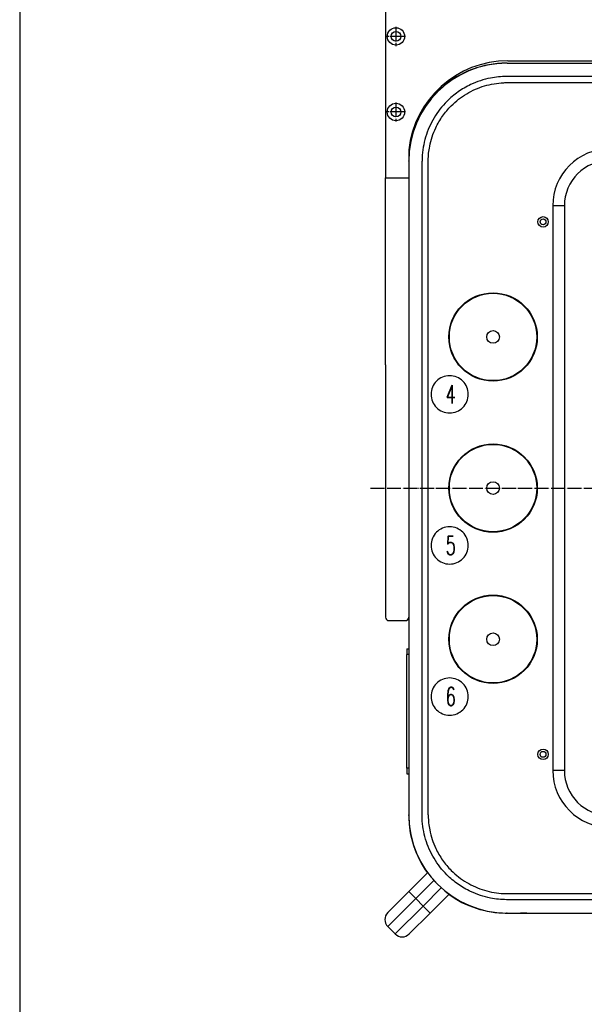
# Model space of a CAD drawing. Extents: x -1763 to 4575, y -3429 to 1051.
# Tile 187 of 193: x 3200 to 3685, y -544 to 303. Entities that reach past the tile are written whole.
import ezdxf

# ---------------------------------------------------------------- set-up
doc = ezdxf.new("R2010")
doc.units = 0
doc.linetypes.add('DASHED', pattern=[15, 7, -8])
doc.linetypes.add('DOT_CENTER', pattern=[14, 12, -1, 0, -1])
doc.layers.get('0').update_dxf_attribs({"linetype": 'CONTINUOUS'})
doc.layers.add('1', color=7, linetype='CONTINUOUS')
doc.layers.add('KONTUR', color=7, linetype='CONTINUOUS')
doc.styles.add('CONVERTER_2', font='txt.shx', dxfattribs={"width": 0.63})

# ---------------------------------------------------------------- blocks, each defined once
blk = doc.blocks.new('TEXT__453', base_point=(-2000, -2800))
at = {"layer": '1', "color": 7, "linetype": 'CONTINUOUS'}
blk.add_line((3200, 600), (3200, -2170), dxfattribs=at)
blk = doc.blocks.new('MANIPULATOR_TOPVIEW__658', base_point=(1892.21, 3670.62))
at = {"layer": '1', "color": 7, "linetype": 'CONTINUOUS'}
for p, q in [((3514.5, 419.5), (3514.5, 167)), ((4285.5, 403.5), (4201.45, 403.5)), ((3619.77, 267.5), (3725.27, 267.5)), ((4074.73, 267.5), (4180.23, 267.5)), ((4265.5, -214), (4265.5, 190.85)), ((3514.5, 167), (3534.5, 167)), ((4265.5, 167), (4285.5, 167)), ((3517.5, -214), (3531.5, -214)), ((4265.5, -214), (4282.5, -214))]:
    blk.add_line(p, q, dxfattribs=at)
at = {"layer": '1', "color": 1, "linetype": 'DOT_CENTER'}
for p, q in [((3523.5, 361.75), (3523.5, 345.25)), ((4276.5, 345.25), (4276.5, 361.75)), ((3531.75, 353.5), (3515.25, 353.5)), ((4284.75, 353.5), (4268.25, 353.5)), ((3523.5, 296.75), (3523.5, 280.25)), ((4276.5, 280.25), (4276.5, 296.75)), ((3531.75, 288.5), (3515.25, 288.5)), ((4284.75, 288.5), (4268.25, 288.5)), ((3523.5, 231.75), (3523.5, 215.25)), ((4276.5, 215.25), (4276.5, 231.75)), ((3531.75, 223.5), (3515.25, 223.5)), ((4284.75, 223.5), (4268.25, 223.5))]:
    blk.add_line(p, q, dxfattribs=at)
at = {"layer": '1', "color": 7, "linetype": 'CONTINUOUS'}
for centre, radius in [((3523.5, 353.5), 7.5), ((3523.5, 353.5), 4.2), ((4276.5, 353.5), 7.5), ((4276.5, 353.5), 4.2), ((3523.5, 288.5), 7.5), ((3523.5, 288.5), 4.2), ((4276.5, 288.5), 7.5), ((4276.5, 288.5), 4.2), ((3523.5, 223.5), 7.5), ((4276.5, 223.5), 7.5), ((3523.5, 223.5), 4.2), ((4276.5, 223.5), 4.2)]:
    blk.add_circle(centre, radius, dxfattribs=at)
for centre, radius, start, end in [((4282.5, 420.5), 3, 0, 90), ((3619.77, 181.75), 85.75, 90, 173.9096), ((4180.23, 181.75), 85.75, 6.0904, 90), ((3517.5, -211), 3, 180, -90), ((3531.5, -211), 3, -90, 0), ((4282.5, -211), 3, -90, 0)]:
    blk.add_arc(centre, radius, start, end, dxfattribs=at)
at = {"layer": 'KONTUR', "color": 7, "linetype": 'CONTINUOUS'}
for p, q in [((3518.5, 423.5), (3861.89, 423.5)), ((4282.5, 423.5), (3941.75, 423.5)), ((4285.5, -9.33), (4285.5, 420.5)), ((3861.42, 403.5), (3514.5, 403.5)), ((4201.45, 403.5), (3946.86, 403.5)), ((3534.5, 190.85), (3534.5, 135.75)), ((3514.5, 6.1), (3514.5, 167)), ((3534.5, 135.75), (3534.5, -211)), ((3514.5, 6.1), (3514.5, -211)), ((4285.5, -211), (4285.5, -9.33))]:
    blk.add_line(p, q, dxfattribs=at)
blk.add_arc((3518.5, 419.5), 4, 90, 180, dxfattribs=at)
blk = doc.blocks.new('TH_TV__659', base_point=(4286.02, 294))
at = {"color": 3, "linetype": 'DASHED'}
for p, q in [((3619, 265.5), (3717, 265.5)), ((3534.5, 181), (3534.5, -381)), ((3619, -465.5), (3723, -465.5)), ((3619, -465.5), (3630.5, -465.5)), ((3636, -465.5), (3654.25, -465.5)), ((3654.25, -465.5), (3654.75, -465.5)), ((3654.25, -465.5), (3654.75, -465.5)), ((3654.75, -465.5), (3656.25, -465.5)), ((3654.75, -465.5), (3656.25, -465.5)), ((3656.25, -465.5), (3659, -465.5)), ((3656.25, -465.5), (3659, -465.5)), ((3659, -465.5), (3723.01, -465.5)), ((3659, -465.5), (3723.01, -465.5))]:
    blk.add_line(p, q, dxfattribs=at)
at = {"color": 3, "linetype": 'CONTINUOUS'}
for p, q in [((3619, 265.5), (3717, 265.5)), ((3718.62, 254.02), (3618.93, 254.02)), ((3619.09, 248.77), (3717.57, 248.77)), ((3556.98, 238.7), (3557.13, 238.55)), ((3561.37, 242.8), (3561.22, 242.94)), ((3563.6, 244.8), (3563.45, 244.95)), ((3554.97, 236.46), (3555.12, 236.31)), ((3534.5, 181.14), (3534.5, 181.5)), ((3534.5, 181), (3534.5, -381)), ((3545.98, -381.07), (3545.98, 181.07)), ((3551.23, -380.91), (3551.23, 180.91)), ((3658.32, 142.8), (3658.32, -342.8)), ((3668.32, 142.8), (3658.32, 142.8)), ((3668.32, 142.8), (3668.32, -342.8)), ((3533, -238.25), (3534.5, -238.25)), ((3533, -238.25), (3533, -243)), ((3534.5, -243), (3533, -243)), ((3533, -341), (3533, -243)), ((3533, -341), (3533, -345.75)), ((3534.5, -341), (3533, -341)), ((3533, -345.75), (3534.5, -345.75)), ((3668.32, -342.8), (3658.32, -342.8)), ((3534.5, -381.5), (3534.5, -381.14)), ((3534.5, -447.11), (3550.76, -430.85)), ((3550.76, -430.85), (3550.79, -430.88)), ((3540.51, -453.12), (3556.15, -437.48)), ((3516.47, -465.15), (3534.5, -447.11)), ((3540.51, -453.12), (3534.5, -447.11)), ((3546.88, -459.49), (3562.52, -443.85)), ((3619.09, -448.77), (3717.57, -448.77)), ((3540.51, -453.12), (3516.47, -477.17)), ((3540.51, -453.12), (3546.88, -459.49)), ((3552.89, -465.5), (3569.15, -449.24)), ((3569.12, -449.21), (3569.15, -449.24)), ((3718.62, -454.02), (3618.93, -454.02)), ((3546.88, -459.49), (3522.83, -483.53)), ((3552.89, -465.5), (3534.85, -483.53)), ((3552.89, -465.5), (3546.88, -459.49)), ((3619, -465.5), (3618.5, -465.5)), ((3619, -465.5), (3630.5, -465.5)), ((3619, -465.5), (3723, -465.5)), ((3636, -465.5), (3630.5, -465.5)), ((3636, -465.5), (3654.25, -465.5)), ((3654.25, -465.5), (3654.75, -465.5)), ((3654.75, -465.5), (3656.25, -465.5)), ((3656.25, -465.5), (3659, -465.5)), ((3659, -465.5), (3723.01, -465.5)), ((3516.47, -477.17), (3522.83, -483.53))]:
    blk.add_line(p, q, dxfattribs=at)
for centre, radius in [((3650, 129), 4.5), ((3650, 129), 2.5), ((3607, 30), 38), ((3607, 30), 37.57), ((3607, 30), 5.45), ((3607, -100), 38), ((3607, -100), 37.57), ((3607, -100), 5.45), ((3607, -230), 38), ((3607, -230), 37.57), ((3607, -230), 5.45), ((3650, -329), 4.5), ((3650, -329), 2.5)]:
    blk.add_circle(centre, radius, dxfattribs=at)
at = {"color": 3, "linetype": 'DASHED'}
for centre, start, end in [((3619, 181), 90, -180), ((3619, -381), 180, -90)]:
    blk.add_arc(centre, 84.5, start, end, dxfattribs=at)
at = {"color": 3, "linetype": 'CONTINUOUS'}
for centre, radius, start, end in [((3619, 181), 84.5, 90, -180), ((3618.5, 181.5), 84, 90, 130.94321), ((3618.5, 181.5), 84, 137.08589, 139.1353), ((3618.5, 181.5), 84, 132.99247, 137.08589), ((3618.5, 181.5), 84, 130.94321, 132.99247), ((3618.5, 181.5), 84, 139.1353, -180), ((3707.32, 142.8), 49, 90, 180), ((3707.32, 142.8), 39, 90, 180), ((3707.32, -342.8), 49, 180, -90), ((3707.32, -342.8), 39, 180, -90), ((3619, -381), 84.5, 180, -90), ((3618.5, -381.5), 84, -180, -143.90299), ((3618.5, -381.5), 84, -126.09701, -90), ((3522.48, -471.16), 8.5, 135, -135), ((3619, -381), 84.5, -91.09297, -90), ((3528.84, -477.52), 8.5, -135, -45)]:
    blk.add_arc(centre, radius, start, end, dxfattribs=at)
for points, knots in [([(3618.93, 254.02), (3618.8, 254.02), (3618.67, 254.02), (3613.95, 253.99), (3609.36, 253.54), (3598.93, 251.48), (3593.19, 249.59), (3583.96, 245.23), (3580.34, 243.12), (3573.51, 238.31), (3570.3, 235.61), (3567.35, 232.65), (3563.09, 228.39), (3559.37, 223.62), (3553.19, 213.27), (3550.76, 207.74), (3547.31, 196.19), (3546.31, 190.22), (3546.01, 183.29), (3545.99, 182.37), (3545.98, 181.33), (3545.98, 181.2), (3545.98, 181.07)], [0, 0, 0, 0, 0.39209, 0.39209, 14.472717, 14.472717, 32.906377, 32.906377, 45.694838, 45.694838, 58.483305, 58.483305, 58.483305, 76.916048, 76.916048, 95.348773, 95.348773, 113.781519, 113.781519, 116.587061, 116.587061, 116.979036, 116.979036, 116.979036, 116.979036]), ([(3551.23, 180.91), (3551.23, 181.28), (3551.24, 181.65), (3551.31, 186.04), (3551.73, 190.05), (3553.59, 199.51), (3555.35, 204.85), (3559.41, 213.43), (3561.38, 216.8), (3565.85, 223.16), (3568.36, 226.14), (3571.11, 228.89), (3575.07, 232.85), (3579.51, 236.31), (3589.14, 242.05), (3594.29, 244.32), (3605.03, 247.53), (3610.58, 248.46), (3616.78, 248.73), (3617.38, 248.75), (3618.35, 248.76), (3618.72, 248.77), (3619.09, 248.77)], [0, 0, 0, 0, 1.045657, 1.045657, 12.425175, 12.425175, 28.250636, 28.250636, 39.229588, 39.229588, 50.208524, 50.208524, 50.208524, 66.033092, 66.033092, 81.857709, 81.857709, 97.682469, 97.682469, 99.382292, 99.382292, 100.427425, 100.427425, 100.427425, 100.427425]), ([(3618.93, -454.02), (3618.8, -454.02), (3618.67, -454.02), (3613.95, -453.99), (3609.36, -453.54), (3598.93, -451.48), (3593.19, -449.59), (3583.96, -445.23), (3580.34, -443.12), (3573.51, -438.31), (3570.3, -435.61), (3567.35, -432.65), (3563.09, -428.39), (3559.37, -423.62), (3553.19, -413.27), (3550.76, -407.74), (3547.31, -396.19), (3546.31, -390.22), (3546.01, -383.29), (3545.99, -382.37), (3545.98, -381.33), (3545.98, -381.2), (3545.98, -381.07)], [0, 0, 0, 0, 0.39209, 0.39209, 14.472717, 14.472717, 32.906377, 32.906377, 45.694838, 45.694838, 58.483305, 58.483305, 58.483305, 76.916048, 76.916048, 95.348773, 95.348773, 113.781519, 113.781519, 116.587061, 116.587061, 116.979036, 116.979036, 116.979036, 116.979036]), ([(3551.23, -380.91), (3551.23, -381.28), (3551.24, -381.65), (3551.31, -386.04), (3551.73, -390.05), (3553.59, -399.51), (3555.35, -404.85), (3559.41, -413.43), (3561.38, -416.8), (3565.85, -423.16), (3568.36, -426.14), (3571.11, -428.89), (3575.07, -432.85), (3579.51, -436.31), (3589.14, -442.05), (3594.29, -444.32), (3605.03, -447.53), (3610.58, -448.46), (3616.78, -448.73), (3617.38, -448.75), (3618.35, -448.76), (3618.72, -448.77), (3619.09, -448.77)], [0, 0, 0, 0, 1.045657, 1.045657, 12.425175, 12.425175, 28.250636, 28.250636, 39.229588, 39.229588, 50.208524, 50.208524, 50.208524, 66.033092, 66.033092, 81.857709, 81.857709, 97.682469, 97.682469, 99.382292, 99.382292, 100.427425, 100.427425, 100.427425, 100.427425])]:
    blk.add_open_spline(points, degree=3, knots=knots, dxfattribs=at)
blk = doc.blocks.new('TEXT__660', base_point=(3432.32, 320))
at = {"layer": '1', "color": 1}
for points in [[(3569.68, -35.32), (3569.68, -35.32, 0.414214), (3585.68, -19.32), (3585.68, -19.32, 0.414214), (3569.68, -3.32), (3569.68, -3.32, 0.414214), (3553.68, -19.32), (3553.68, -19.32, 0.414214)], [(3569.68, -165.32), (3569.68, -165.32, 0.414214), (3585.68, -149.32), (3585.68, -149.32, 0.414214), (3569.68, -133.32), (3569.68, -133.32, 0.414214), (3553.68, -149.32), (3553.68, -149.32, 0.414214)], [(3569.68, -295.32), (3569.68, -295.32, 0.414214), (3585.68, -279.32), (3585.68, -279.32, 0.414214), (3569.68, -263.32), (3569.68, -263.32, 0.414214), (3553.68, -279.32), (3553.68, -279.32, 0.414214)]]:
    blk.add_lwpolyline(points, format="xyb", close=True, dxfattribs=at)
at = {"layer": '1', "color": 1, "style": 'CONVERTER_2', "width": 0.63}
for s, p in [('4', (3566.32, -27.32)), ('5', (3566.32, -157.32)), ('6', (3566.32, -287.32))]:
    blk.add_text(s, height=16, dxfattribs=at).set_placement(p)
blk = doc.blocks.new('TH_B__661', base_point=(3631.73, -372.51))
at = {"layer": '1', "color": 1, "linetype": 'DOT_CENTER'}
blk.add_line((3501.75, -100), (4298.64, -100), dxfattribs=at)
at = {"layer": '1'}
for name, p in [('TEXT__660', (3432.32, 320)), ('MANIPULATOR_TOPVIEW__658', (1892.21, 3670.62)), ('TH_TV__659', (4286.02, 294))]:
    blk.add_blockref(name, p, dxfattribs=at)
blk = doc.blocks.new('GEOMETRY__662', base_point=(13747.76, 2238.74))
blk.add_blockref('TH_B__661', (3631.73, -372.51))
blk = doc.blocks.new('D-E6978-60041-1S11B__663', base_point=(13971.2, 2424.87))
at = {"layer": '1'}
blk.add_blockref('GEOMETRY__662', (13747.76, 2238.74), dxfattribs=at)

msp = doc.modelspace()

# ---------------------------------------------------------------- block references
msp.add_blockref('D-E6978-60041-1S11B__663', (13971.2, 2424.87))
at = {"layer": '1'}
msp.add_blockref('TEXT__453', (-2000, -2800), dxfattribs=at)

doc.saveas('drawing.dxf')
